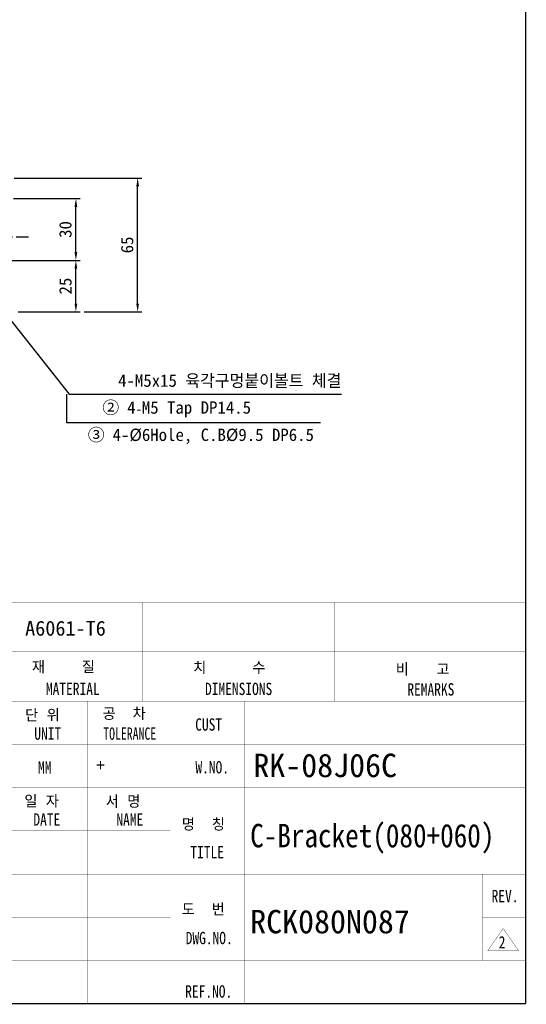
# Model space of a CAD drawing. Extents: x 2118 to 3271, y 824 to 1634.
# Tile 5 of 6: x 3025 to 3271, y 840 to 1319. Entities that reach past the tile are written whole.
import ezdxf
from ezdxf.enums import TextEntityAlignment as Align

# ---------------------------------------------------------------- set-up
doc = ezdxf.new("R2010")
doc.units = 0
doc.header["$LTSCALE"] = 7
doc.header["$MEASUREMENT"] = 0
doc.linetypes.add('CENTER', pattern=[2, 1.25, -0.25, 0.25, -0.25])
doc.layers.get('0').update_dxf_attribs({"linetype": 'CONTINUOUS'})
doc.layers.get('DEFPOINTS').update_dxf_attribs({"linetype": 'CONTINUOUS'})
for name, color, linetype in [('3', 4, 'CONTINUOUS'), ('CEN', 3, 'CENTER'), ('DIMENSION', 4, 'CONTINUOUS'), ('PART_NO', 1, 'CONTINUOUS'), ('TEXT', 4, 'CONTINUOUS')]:
    doc.layers.add(name, color=color, linetype=linetype)
doc.styles.add('GHS', font='romans.shx', dxfattribs={"bigfont": 'ghs.shx'})
doc.dimstyles.new('A3', dxfattribs={"dimscale": 2, "dimtxt": 3, "dimasz": 2, "dimexe": 1, "dimexo": 1, "dimgap": 1, "dimtad": 1, "dimdec": 4, "dimdsep": 46, "dimtxsty": 'Standard', "dimcen": 2.5, "dimclrd": 4, "dimclre": 4, "dimclrt": 9, "dimazin": 2, "dimtfac": 1, "dimtdec": 4, "dimtmove": 0, "dimatfit": 3, "dimfxl": 0, "dimtolj": 1, "dimarcsym": 0})

# ---------------------------------------------------------------- blocks, each defined once
blk = doc.blocks.new('A3-DJ')
for points, const_width in [([(410, 269), (410, 10)], 0.2), ([(230, 67), (410, 67)], 0.1), ([(30, 10), (410, 10)], 0.2)]:
    blk.add_lwpolyline(points, dxfattribs=dict(const_width=const_width))
at = {"layer": '3', "const_width": 0.05}
for points in [[(230, 75), (410, 75)], [(348, 75), (348, 59)], [(379, 75), (379, 59)], [(230, 59), (410, 59)], [(339, 59), (339, 10)], [(352.5, 59), (352.5, 10)], [(364.5, 59), (364.5, 10)], [(312, 52), (410, 52)], [(230, 45), (410, 45)], [(312, 38), (352.5, 38)], [(230, 31), (410, 31)], [(403, 31), (403, 17)], [(230, 24), (352.5, 24)], [(403, 24), (410, 24)], [(312, 17), (410, 17)]]:
    blk.add_lwpolyline(points, dxfattribs=at)
at = {"style": 'GHS'}
for s, p in [('재    질', (330.03, 63.52)), ('치     수', (356.15, 63.4)), ('비   고', (388.96, 63.15)), ('단 위', (328.93, 55.71)), ('공  차', (341.48, 55.96)), ('일 자', (328.8, 41.77)), ('서 명', (341.98, 41.72)), ('명  칭', (354.31, 38.03)), ('도  번', (354.29, 24.24))]:
    blk.add_text(s, height=2, dxfattribs=at).set_placement(p)
at = {"layer": '3'}
for s, width, p in [('MATERIAL', 0.8, (336.65, 61)), ('DIMENSIONS', 0.8, (363.51, 61)), ('REMARKS', 0.8, (394.64, 60.92)), ('CUST', 0.8, (358.65, 55.23)), ('UNIT', 0.8, (332.59, 53.75)), ('TOLERANCE', 0.7, (345.87, 53.75)), ('MM', 0.8, (332.11, 48.28)), ('W.NO.', 0.8, (359.23, 48.3)), ('DATE', 0.8, (332.44, 39.84)), ('NAME', 0.8, (345.88, 39.84)), ('TITLE', 0.8, (358.41, 34.56)), ('REV.', 0.8, (406.65, 27.42)), ('DWG.NO.', 0.8, (358.74, 20.64)), ('REF.NO.', 0.8, (358.66, 11.98))]:
    blk.add_text(s, height=2, dxfattribs=dict(at, width=width)).set_placement(p, align=Align.MIDDLE)
blk.add_text('+', height=2, dxfattribs=at).set_placement((341.14, 48.65), align=Align.MIDDLE)
blk = doc.blocks.new('*D33')
at = {"layer": 'DEFPOINTS', "color": 0}
for p in [(3019.84, 1232.03), (3052.14, 1232.03), (3008.29, 1202.03)]:
    blk.add_point(p, dxfattribs=at)
at = {"layer": 'DIMENSION', "color": 4, "lineweight": -2}
for p, q in [((3021.84, 1232.03), (3054.14, 1232.03)), ((3052.14, 1206.03), (3052.14, 1228.03)), ((3010.29, 1202.03), (3054.14, 1202.03))]:
    blk.add_line(p, q, dxfattribs=at)
at = {"layer": 'DIMENSION', "color": 4}
for points in [[(3051.47, 1228.03), (3052.8, 1228.03), (3052.14, 1232.03)], [(3051.47, 1206.03), (3052.8, 1206.03), (3052.14, 1202.03)]]:
    blk.add_solid(points, dxfattribs=at)
at = {"layer": 'DIMENSION', "color": 9, "insert": (3047.06, 1217.03), "char_height": 6, "attachment_point": 5, "rotation": 90}
blk.add_mtext('\\A1;30', dxfattribs=at)
blk = doc.blocks.new('*D34')
at = {"layer": 'DEFPOINTS', "color": 0}
for p in [(3020.14, 1242.03), (3082.14, 1242.03), (3054.14, 1177.03)]:
    blk.add_point(p, dxfattribs=at)
at = {"layer": 'DIMENSION', "color": 4, "lineweight": -2}
for p, q in [((3022.14, 1242.03), (3084.14, 1242.03)), ((3082.14, 1181.03), (3082.14, 1238.03)), ((3056.14, 1177.03), (3084.14, 1177.03))]:
    blk.add_line(p, q, dxfattribs=at)
at = {"layer": 'DIMENSION', "color": 4}
for points in [[(3081.47, 1238.03), (3082.8, 1238.03), (3082.14, 1242.03)], [(3081.47, 1181.03), (3082.8, 1181.03), (3082.14, 1177.03)]]:
    blk.add_solid(points, dxfattribs=at)
at = {"layer": 'DIMENSION', "color": 9, "insert": (3077.06, 1209.53), "char_height": 6, "attachment_point": 5, "rotation": 90}
blk.add_mtext('\\A1;65', dxfattribs=at)
blk = doc.blocks.new('*D38')
at = {"layer": 'DEFPOINTS', "color": 0}
for p in [(3008.29, 1202.03), (3052.14, 1202.03), (3022.14, 1177.03)]:
    blk.add_point(p, dxfattribs=at)
at = {"layer": 'DIMENSION', "color": 4, "lineweight": -2}
for p, q in [((3010.29, 1202.03), (3054.14, 1202.03)), ((3052.14, 1181.03), (3052.14, 1198.03)), ((3024.14, 1177.03), (3054.14, 1177.03))]:
    blk.add_line(p, q, dxfattribs=at)
at = {"layer": 'DIMENSION', "color": 4}
for points in [[(3051.47, 1198.03), (3052.8, 1198.03), (3052.14, 1202.03)], [(3051.47, 1181.03), (3052.8, 1181.03), (3052.14, 1177.03)]]:
    blk.add_solid(points, dxfattribs=at)
at = {"layer": 'DIMENSION', "color": 9, "insert": (3047.06, 1189.53), "char_height": 6, "attachment_point": 5, "rotation": 90}
blk.add_mtext('\\A1;25', dxfattribs=at)

msp = doc.modelspace()

# ---------------------------------------------------------------- linework, layer by layer
at = {"layer": 'CEN'}
msp.add_line((2827.13687, 1213.52749), (3029.13688, 1213.52749), dxfattribs=at)
at = {"layer": 'DIMENSION'}
for p, q in [((3047.54523, 1137.02748), (3047.54523, 1123.27507)), ((3047.54523, 1123.27507), (3170.9469, 1123.27507))]:
    msp.add_line(p, q, dxfattribs=at)
at = {"layer": 'PART_NO', "const_width": 0.15}
for points in [[(3259.736, 877.3108), (3252.236, 866.5108)], [(3267.236, 866.5108), (3259.736, 877.3108)], [(3252.236, 866.5108), (3267.236, 866.5108)]]:
    msp.add_lwpolyline(points, dxfattribs=at)

# ---------------------------------------------------------------- block references
at = {"xscale": 2.999999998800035, "yscale": 2.999999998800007, "zscale": 2.9999999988}
msp.add_blockref('A3-DJ', (2040.68005, 810.7678), dxfattribs=at)

# ---------------------------------------------------------------- texts
at = {"layer": 'DIMENSION', "color": 9, "char_height": 6, "attachment_point": 6}
for s, insert in [('4-M5x15 육각구멍붙이볼트 체결', (3181.13511, 1143.25129)), ('{\\f굴림체|b0|i0|c129|p49;② }4{\\H0.75x;-}M5 Tap DP14.5', (3137.23769, 1129.65378)), ('{\\f굴림체|b0|i0|c129|p49;③ }4-%%c6Hole, C.B%%c9.5 DP6.5', (3167.79669, 1116.46796))]:
    msp.add_mtext(s, dxfattribs=dict(at, insert=insert))
at = {"layer": 'PART_NO', "width": 0.8}
msp.add_text('2', height=6, dxfattribs=at).set_placement((3259.1861, 870.6262), align=Align.MIDDLE)
at = {"layer": 'TEXT'}
msp.add_text('A6061-T6', height=7.2, dxfattribs=at).set_placement((3027.47039, 1019.63168))
at = {"layer": 'TEXT', "color": 9}
for s, p in [('RK-08J06C', (3138.35856, 950.87149)), ('RCK080N087', (3136.82484, 874.95306))]:
    msp.add_text(s, height=11.4, dxfattribs=at).set_placement(p)
at = {"layer": 'TEXT', "color": 9, "width": 0.85}
msp.add_text('C-Bracket(080+060)', height=11.4, dxfattribs=at).set_placement((3136.82484, 916.74911))

# ---------------------------------------------------------------- dimensions: what is measured, and where the dimension line sits
at = {"layer": 'DIMENSION'}
for base, p1, p2, picture, middle in [((3082.13688, 1242.02749), (3054.13688, 1177.02748), (3020.13688, 1242.02749), '*D34', (3077.06098, 1209.52749)), ((3052.13688, 1232.02749), (3008.28764, 1202.02749), (3019.83687, 1232.02749), '*D33', (3047.06098, 1217.02749)), ((3052.13688, 1202.02749), (3022.13688, 1177.02748), (3008.28764, 1202.02749), '*D38', (3047.06098, 1189.52748))]:
    dim = msp.add_linear_dim(base=base, p1=p1, p2=p2, angle=90, dimstyle='A3', dxfattribs=at)
    dim.commit()
    dim.dimension.update_dxf_attribs({"geometry": picture, "text_midpoint": middle})

# ---------------------------------------------------------------- leaders
at = {"layer": 'DIMENSION', "annotation_type": 0, "has_hookline": 1, "hookline_direction": 0, "text_width": 120.27963}
msp.add_leader([(3001.13686, 1197.27749), (3048.85549, 1137.02748), (3056.85549, 1137.02748)], dimstyle='A3', override={"dimscale": 4, "dimtxt": 2.5, "dimtxsty": 'Standard', "dimclrt": 9}, dxfattribs=at)

doc.saveas('drawing.dxf')
